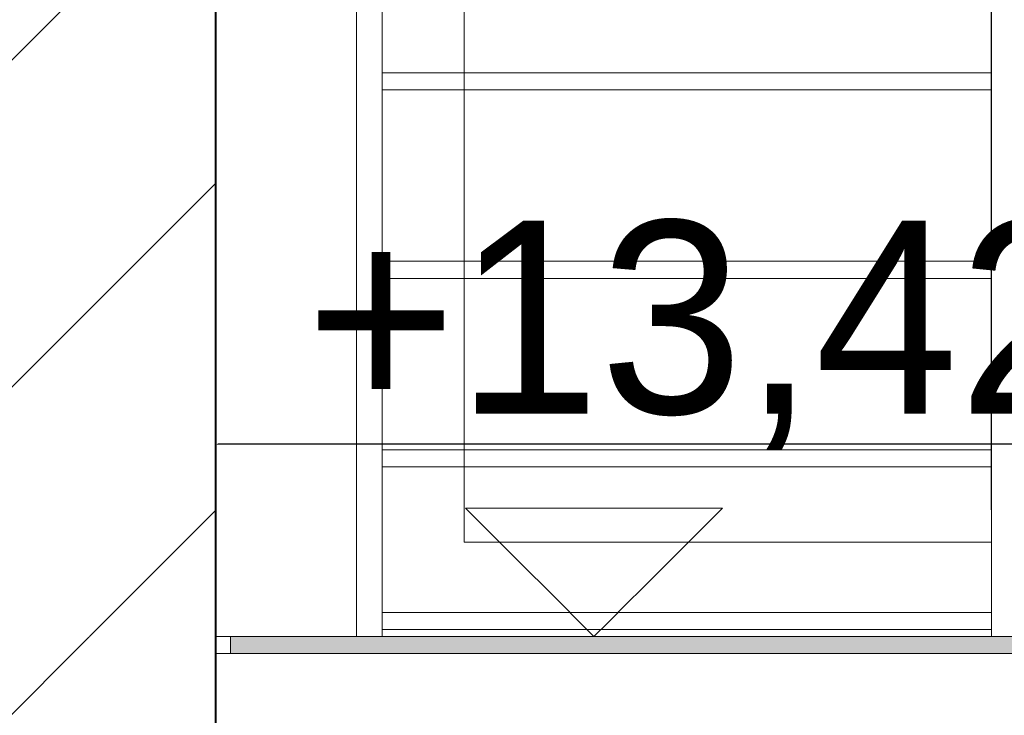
# Model space of a CAD drawing. Header units: millimetres. Extents: x 67877 to 166263, y -957 to 33454.
# Tile 68 of 98: x 79696 to 80845, y 20414 to 21226. Entities that reach past the tile are written whole.
import ezdxf

# ---------------------------------------------------------------- set-up
doc = ezdxf.new("R2010")
doc.units = ezdxf.units.MM
doc.linetypes.add('Wipeout_Contour', pattern=[1000, 0, -1000])
for name, color, linetype, lineweight in [('0_Nr_pióra__1', 7, 'Continuous', 13), ('0_Nr_pióra__103', 7, 'Continuous', 5), ('inw_schody zewnętrzne_Nr_pióra__1', 7, 'Continuous', 13), ('inw_schody zewnętrzne_Nr_pióra__103', 7, 'Continuous', 5), ('inw_schody zewnętrzne_Nr_pióra__27', 7, 'Continuous', 40)]:
    doc.layers.add(name, color=color, linetype=linetype, lineweight=lineweight)
doc.layers.add('inw_schody zewnętrzne', color=7, linetype='Continuous')
doc.styles.get("Standard").update_dxf_attribs({"font": 'arial.ttf'})
doc.styles.add('STYL_AUTOMATYCZNY_1', font='GOTHIC.TTF')
doc.dimstyles.new('ISO-25', dxfattribs={"dimtxt": 2.5, "dimasz": 2.5, "dimexe": 1.25, "dimexo": 0.625, "dimtad": 1, "dimtxsty": 'Standard', "dimcen": 2.5, "dimadec": 0, "dimazin": 0, "dimtfac": 1, "dimtmove": 0, "dimatfit": 3, "dimfxl": 1, "dimarcsym": 0})
pattern_1 = [(45, (51469.33, 7089.58), (-190.9188, 190.9188), [])]

# ---------------------------------------------------------------- blocks, each defined once
blk = doc.blocks.new('Wymiary_65_4', base_point=(768627.9, 17643.1))
at = {"layer": '0_Nr_pióra__1', "linetype": 'Continuous'}
for p, q in [((768627.9, 17643.1), (768477.9, 17793.1)), ((768477.9, 17793.1), (768777.9, 17793.1)), ((768777.9, 17793.1), (768627.9, 17643.1))]:
    blk.add_line(p, q, dxfattribs=at)
at = {"layer": '0_Nr_pióra__1', "insert": (768291.7, 17861.5), "char_height": 225, "attachment_point": 7, "style": 'STYL_AUTOMATYCZNY_1'}
blk.add_mtext('\\A1;{\\pql;\\fCentury Gothic|b0|i0|c238|p34;+13,42}', dxfattribs=at)
blk = doc.blocks.new('*D48')
at = {"color": 0, "lineweight": -2}
for p, q in [((79924.5, 21369.1), (79924.5, 20729.1)), ((84001.1, 21369.1), (84001.1, 20729.1)), ((83998.6, 20730.4), (79927, 20730.4))]:
    blk.add_line(p, q, dxfattribs=at)
at = {"color": 0}
for points in [[(79927, 20730.8), (79927, 20730), (79924.5, 20730.4)], [(83998.6, 20730), (83998.6, 20730.8), (84001.1, 20730.4)]]:
    blk.add_solid(points, dxfattribs=at)
at = {"layer": 'Defpoints', "color": 0}
for p in [(79924.5, 21369.7), (84001.1, 21369.7), (79924.5, 20730.4)]:
    blk.add_point(p, dxfattribs=at)
at = {"color": 0, "insert": (81962.8, 20732.5), "char_height": 2.5, "attachment_point": 5}
blk.add_mtext('4076,54', dxfattribs=at)

msp = doc.modelspace()

# ---------------------------------------------------------------- wipeouts: each hides what was drawn before it
at = {"linetype": 'Wipeout_Contour', "ltscale": 3073720.922393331}
msp.add_wipeout([(79924.544, 22856.011), (79924.544, 20506.011), (79949.128, 20506.011), (79949.128, 22856.011)], dxfattribs=at).dxf.layer = 'inw_schody zewnętrzne'
at = {"linetype": 'Wipeout_Contour', "ltscale": 4614787.102224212}
msp.add_wipeout([(80214.629, 21226.011), (80214.629, 20616.011), (80844.706, 20616.011), (80844.706, 20687.959), (80917.201, 20735.36), (80917.201, 21226.011)], dxfattribs=at).dxf.layer = 'inw_schody zewnętrzne'
at = {"linetype": 'Wipeout_Contour', "ltscale": 3073490.012240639}
msp.add_wipeout([(79924.544, 20486.011), (79924.544, 17796.011), (79949.128, 17796.011), (79949.128, 20486.011)], dxfattribs=at).dxf.layer = 'inw_schody zewnętrzne'

# ---------------------------------------------------------------- next in the draw order: wipeouts: each hides what was drawn before it
at = {"linetype": 'Wipeout_Contour', "ltscale": 3073603.828266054}
msp.add_wipeout([(79931.102, 20506.011), (79931.102, 20486.011), (79942.032, 20486.011), (79942.032, 20506.011)], dxfattribs=at)
at = {"linetype": 'Wipeout_Contour', "ltscale": 3075011.064752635}
msp.add_wipeout([(80232.111, 20616.011), (80232.111, 20506.011), (80341.834, 20506.011), (80341.834, 20616.011)], dxfattribs=at).dxf.layer = 'inw_schody zewnętrzne'

# ---------------------------------------------------------------- next in the draw order: linework, layer by layer
at = {"layer": '0_Nr_pióra__103', "linetype": 'Continuous'}
msp.add_line((80844.706, 20486.011), (79942.032, 20486.011), dxfattribs=at)
at = {"layer": 'inw_schody zewnętrzne_Nr_pióra__103', "linetype": 'Continuous'}
msp.add_line((80232.111, 20616.011), (80214.629, 20616.011), dxfattribs=at)

# ---------------------------------------------------------------- next in the draw order: wipeouts: each hides what was drawn before it
at = {"linetype": 'Wipeout_Contour', "ltscale": 3073568.86326533}
msp.add_wipeout([(79924.544, 20506.011), (79924.544, 20486.011), (79931.102, 20486.011), (79931.102, 20506.011)], dxfattribs=at)
at = {"linetype": 'Wipeout_Contour', "ltscale": 3075463.71872606}
msp.add_wipeout([(80341.834, 20616.011), (80341.834, 20506.011), (80458.498, 20506.011), (80458.498, 20616.011)], dxfattribs=at).dxf.layer = 'inw_schody zewnętrzne'

# ---------------------------------------------------------------- next in the draw order: linework, layer by layer
at = {"layer": '0_Nr_pióra__1', "linetype": 'Continuous'}
msp.add_line((79931.102, 20486.011), (79942.032, 20486.011), dxfattribs=at)
at = {"layer": 'inw_schody zewnętrzne_Nr_pióra__103', "linetype": 'Continuous'}
msp.add_line((80232.111, 20616.011), (80341.834, 20616.011), dxfattribs=at)

# ---------------------------------------------------------------- next in the draw order: wipeouts: each hides what was drawn before it
at = {"linetype": 'Wipeout_Contour', "ltscale": 3075943.13168134}
msp.add_wipeout([(80458.498, 20616.011), (80458.498, 20506.011), (80581.604, 20506.011), (80581.604, 20616.011)], dxfattribs=at).dxf.layer = 'inw_schody zewnętrzne'
at = {"linetype": 'Wipeout_Contour', "ltscale": 9208249.414466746}
msp.add_wipeout([(77866.301, 20506.011), (77866.301, 17796.011), (77975.263, 17796.011), (78748.957, 17796.011), (79293.148, 17796.011), (79699.793, 17796.011), (79924.544, 17796.011), (79924.544, 20506.011), (79699.793, 20506.011), (79293.148, 20506.011), (78748.957, 20506.011), (77975.263, 20506.011)], dxfattribs=at).dxf.layer = 'inw_schody zewnętrzne'

# ---------------------------------------------------------------- next in the draw order: hatches: boundary and pattern name
at = {"layer": 'inw_schody zewnętrzne_Nr_pióra__1', "linetype": 'Continuous'}
h = msp.add_hatch(dxfattribs=at)
h.set_pattern_fill('Bloczki_ceramiczne_0004', color=256, style=0, pattern_type=2)
h.set_pattern_definition(pattern_1)
h.paths.add_polyline_path([(77866.301, 20506.011), (77866.301, 17796.011), (77975.263, 17796.011), (78748.957, 17796.011), (79293.148, 17796.011), (79699.793, 17796.011), (79924.544, 17796.011), (79924.544, 20506.011), (79699.793, 20506.011), (79293.148, 20506.011), (78748.957, 20506.011), (77975.263, 20506.011)])

# ---------------------------------------------------------------- next in the draw order: linework, layer by layer
at = {"layer": '0_Nr_pióra__1', "linetype": 'Continuous'}
msp.add_line((79924.544, 20486.011), (79931.102, 20486.011), dxfattribs=at)
at = {"layer": 'inw_schody zewnętrzne_Nr_pióra__103', "linetype": 'Continuous'}
msp.add_line((80341.834, 20616.011), (80458.498, 20616.011), dxfattribs=at)

# ---------------------------------------------------------------- next in the draw order: wipeouts: each hides what was drawn before it
at = {"linetype": 'Wipeout_Contour', "ltscale": 3076447.250660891}
msp.add_wipeout([(80581.604, 20616.011), (80581.604, 20506.011), (80710.624, 20506.011), (80710.624, 20616.011)], dxfattribs=at).dxf.layer = 'inw_schody zewnętrzne'

# ---------------------------------------------------------------- next in the draw order: linework, layer by layer
at = {"layer": 'inw_schody zewnętrzne_Nr_pióra__103', "linetype": 'Continuous'}
msp.add_line((80458.498, 20616.011), (80581.604, 20616.011), dxfattribs=at)

# ---------------------------------------------------------------- next in the draw order: wipeouts: each hides what was drawn before it
at = {"linetype": 'Wipeout_Contour', "ltscale": 9976248.158386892}
msp.add_wipeout([(77866.301, 22856.011), (77866.301, 20506.011), (77975.263, 20506.011), (78748.957, 20506.011), (79293.148, 20506.011), (79699.793, 20506.011), (79924.544, 20506.011), (79924.544, 22233.391), (80124.502, 22856.011), (79699.793, 22856.011), (78359.084, 22813.228), (78360.242, 22856.011), (77975.263, 22856.011)], dxfattribs=at).dxf.layer = 'inw_schody zewnętrzne'
at = {"linetype": 'Wipeout_Contour', "ltscale": 3846282.172469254}
msp.add_wipeout([(80710.624, 20616.011), (80710.624, 20506.011), (80844.706, 20506.011), (80844.706, 20518.205), (80844.706, 20616.011)], dxfattribs=at).dxf.layer = 'inw_schody zewnętrzne'

# ---------------------------------------------------------------- next in the draw order: hatches: boundary and pattern name
at = {"layer": 'inw_schody zewnętrzne_Nr_pióra__1', "linetype": 'Continuous'}
h = msp.add_hatch(dxfattribs=at)
h.set_pattern_fill('Bloczki_ceramiczne_0004', color=256, style=0, pattern_type=2)
h.set_pattern_definition(pattern_1)
h.paths.add_polyline_path([(77866.301, 22856.011), (77866.301, 20506.011), (77975.263, 20506.011), (78748.957, 20506.011), (79293.148, 20506.011), (79699.793, 20506.011), (79924.544, 20506.011), (79924.544, 22233.391), (80124.502, 22856.011), (79699.793, 22856.011), (78359.084, 22813.228), (78360.242, 22856.011), (77975.263, 22856.011)])

# ---------------------------------------------------------------- next in the draw order: linework, layer by layer
at = {"layer": '0_Nr_pióra__1', "linetype": 'Continuous'}
for p, q in [((79924.544, 20506.011), (79931.102, 20506.011)), ((79931.102, 20506.011), (79942.032, 20506.011)), ((79942.032, 20506.011), (79942.032, 20486.011))]:
    msp.add_line(p, q, dxfattribs=at)
at = {"layer": '0_Nr_pióra__103', "linetype": 'Continuous'}
msp.add_line((80088.784, 20506.011), (80088.784, 21594.063), dxfattribs=at)
at = {"layer": 'inw_schody zewnętrzne_Nr_pióra__103', "linetype": 'Continuous'}
msp.add_line((80581.604, 20616.011), (80710.624, 20616.011), dxfattribs=at)
at = {"layer": 'inw_schody zewnętrzne_Nr_pióra__27', "linetype": 'Continuous'}
for p, q in [((79924.544, 22233.391), (79924.544, 20506.011)), ((79924.544, 20506.011), (79924.544, 17796.011))]:
    msp.add_line(p, q, dxfattribs=at)

# ---------------------------------------------------------------- next in the draw order: wipeouts: each hides what was drawn before it
at = {"linetype": 'Wipeout_Contour', "ltscale": 3077288.395457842}
msp.add_wipeout([(80859.706, 21595.79), (80829.706, 21616.724), (80829.706, 20516.724), (80859.706, 20495.79)], dxfattribs=at)

# ---------------------------------------------------------------- next in the draw order: hatches: boundary and pattern name
at = {"layer": '0_Nr_pióra__1', "linetype": 'Continuous'}
msp.add_hatch(color=256, dxfattribs=at).paths.add_polyline_path([(80865.058, 20486.011), (80865.058, 20506.011), (79942.032, 20506.011), (79942.032, 20486.011)])

# ---------------------------------------------------------------- next in the draw order: linework, layer by layer
at = {"layer": '0_Nr_pióra__1', "linetype": 'Continuous', "flags": 128}
msp.add_lwpolyline([(80865.058, 20486.011), (80865.058, 20506.011), (79942.032, 20506.011), (79942.032, 20486.011)], close=True, dxfattribs=at)
at = {"layer": '0_Nr_pióra__103', "linetype": 'Continuous'}
msp.add_line((80844.706, 20506.011), (79942.032, 20506.011), dxfattribs=at)
at = {"layer": 'inw_schody zewnętrzne_Nr_pióra__103', "linetype": 'Continuous'}
msp.add_line((80710.624, 20616.011), (80829.706, 20616.011), dxfattribs=at)

# ---------------------------------------------------------------- next in the draw order: wipeouts: each hides what was drawn before it
at = {"linetype": 'Wipeout_Contour', "ltscale": 2307891.722443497}
msp.add_wipeout([(80829.424, 20654.029), (80829.706, 20654.122), (80829.706, 20654.215)], dxfattribs=at)
at = {"linetype": 'Wipeout_Contour', "ltscale": 3075767.251051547}
msp.add_wipeout([(80118.784, 20514.063), (80835.058, 20514.063), (80835.058, 20534.063), (80118.784, 20534.063)], dxfattribs=at)

# ---------------------------------------------------------------- next in the draw order: linework, layer by layer
at = {"layer": '0_Nr_pióra__103', "linetype": 'Continuous'}
for p, q in [((80829.706, 20534.063), (80118.784, 20534.063)), ((80829.706, 20514.063), (80118.784, 20514.063))]:
    msp.add_line(p, q, dxfattribs=at)

# ---------------------------------------------------------------- next in the draw order: wipeouts: each hides what was drawn before it
at = {"linetype": 'Wipeout_Contour', "ltscale": 3077233.391889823}
msp.add_wipeout([(80829.424, 21580.339), (80829.424, 20654.029), (80829.706, 20654.215), (80829.706, 21580.142)], dxfattribs=at)

# ---------------------------------------------------------------- next in the draw order: linework, layer by layer
at = {"layer": '0_Nr_pióra__103', "linetype": 'Continuous'}
for p, q in [((80829.424, 20654.029), (80829.706, 20654.215)), ((80829.706, 20654.122), (80829.424, 20654.029))]:
    msp.add_line(p, q, dxfattribs=at)

# ---------------------------------------------------------------- next in the draw order: wipeouts: each hides what was drawn before it
at = {"linetype": 'Wipeout_Contour', "ltscale": 3075826.162455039}
msp.add_wipeout([(80118.784, 21144.063), (80835.058, 21144.063), (80835.058, 21164.063), (80118.784, 21164.063)], dxfattribs=at)
at = {"linetype": 'Wipeout_Contour', "ltscale": 3075805.355741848}
msp.add_wipeout([(80118.784, 20924.063), (80835.058, 20924.063), (80835.058, 20944.063), (80118.784, 20944.063)], dxfattribs=at)
at = {"linetype": 'Wipeout_Contour', "ltscale": 3075784.800661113}
msp.add_wipeout([(80118.784, 20704.063), (80835.058, 20704.063), (80835.058, 20724.063), (80118.784, 20724.063)], dxfattribs=at)

# ---------------------------------------------------------------- next in the draw order: linework, layer by layer
at = {"layer": '0_Nr_pióra__103', "linetype": 'Continuous'}
for p, q in [((80829.706, 20506.011), (80829.706, 21580.142)), ((80118.784, 20506.011), (80118.784, 21564.063)), ((80829.424, 20654.029), (80829.424, 21564.063)), ((80829.706, 21164.063), (80118.784, 21164.063)), ((80829.706, 21144.063), (80118.784, 21144.063)), ((80829.706, 20944.063), (80118.784, 20944.063)), ((80829.706, 20924.063), (80118.784, 20924.063)), ((80829.706, 20724.063), (80118.784, 20724.063)), ((80829.706, 20704.063), (80118.784, 20704.063))]:
    msp.add_line(p, q, dxfattribs=at)
at = {"layer": 'inw_schody zewnętrzne_Nr_pióra__103', "linetype": 'Continuous'}
msp.add_line((80214.629, 20616.011), (80214.629, 21280.578), dxfattribs=at)

# ---------------------------------------------------------------- next in the draw order: block references
at = {"linetype": 'Continuous'}
msp.add_blockref('Wymiary_65_4', (80365.885, 20506.011), dxfattribs=at)

# ---------------------------------------------------------------- next in the draw order: dimensions: what is measured, and where the dimension line sits
dim = msp.add_linear_dim(base=(79924.544, 20730.368), p1=(84001.087, 21369.701), p2=(79924.544, 21369.701), dimstyle='ISO-25')
dim.commit()
dim.dimension.update_dxf_attribs({"geometry": '*D48', "text_midpoint": (81962.816, 20732.495)})

doc.saveas('drawing.dxf')
